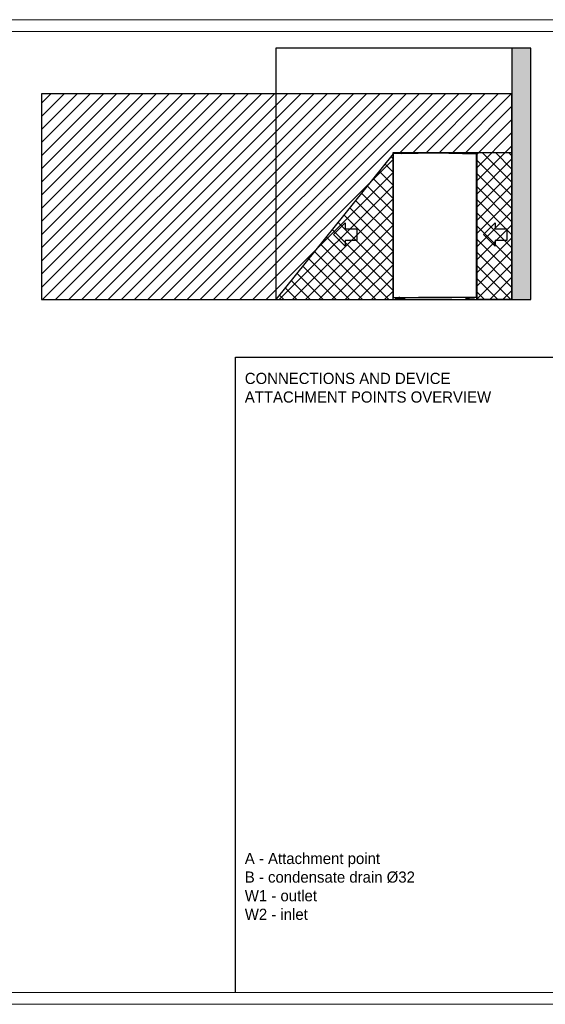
# Model space of a CAD drawing. Header units: millimetres. Extents: x 0 to 39025, y -31299 to 8400.
# Tile 47 of 256: x 9110 to 13595, y -31299 to -22899. Entities that reach past the tile are written whole.
import ezdxf

# ---------------------------------------------------------------- set-up
doc = ezdxf.new("R2010")
doc.units = ezdxf.units.MM
for name, color, linetype in [('ANOTACIJE', 7, 'Continuous'), ('FORMAT', 7, 'Continuous'), ('ODMIKI funkcionalni', 253, 'Continuous'), ('ODMIKI varnostni', 252, 'Continuous'), ('SREDNJICE_IN_TOCKE', 252, 'Continuous')]:
    doc.layers.add(name, color=color, linetype=linetype)
doc.styles.add('SLDTEXTSTYLE0', font='Montserrat-Regular.ttf', dxfattribs={"bigfont": 'bigfont'})

# ---------------------------------------------------------------- blocks, each defined once
blk = doc.blocks.new('PUŠČICA')
at = {"ltscale": 10}
for p, q in [((0, 0), (-50, 50)), ((-50, 50), (-50, 25)), ((-100, 25), (-100, -25)), ((-50, 25), (-100, 25)), ((-50, -50), (0, 0)), ((-100, -25), (-50, -25)), ((-50, -25), (-50, -50))]:
    blk.add_line(p, q, dxfattribs=at)
blk = doc.blocks.new('*U57')
at = {"lineweight": 25}
for p, q in [((69.1, 14.3), (69.1, 2.5)), ((86.1, 14.3), (86.1, 2.5)), ((628.9, 12), (628.9, 2.5)), ((645.9, 12), (645.9, 2.5))]:
    blk.add_line(p, q, dxfattribs=at)
for points in [[(19.1, 0), (103, 0), (103, 2.5), (19.1, 2.5)], [(616.9, 0), (695.8, 0), (695.8, 2.5), (616.9, 2.5)]]:
    blk.add_lwpolyline(points, close=True, dxfattribs=at)
for points, knots in [([(2.9, 1247.8), (2.9, 1247.8), (2.3, 1247.7), (2.3, 1247.7), (2.3, 1247.7), (1.8, 1247.6), (1.8, 1247.6), (1.8, 1247.6), (1.3, 1247.3), (1.3, 1247.3), (1.3, 1247.3), (0.9, 1246.9), (0.9, 1246.9), (0.9, 1246.9), (0.5, 1246.5), (0.5, 1246.5), (0.5, 1246.5), (0.2, 1246), (0.2, 1246), (0.2, 1246), (0.1, 1245.4), (0.1, 1245.4), (0.1, 1245.4), (0, 1244.9), (0, 1244.9)], [0, 0, 0, 0, 1, 1, 1, 2, 2, 2, 3, 3, 3, 4, 4, 4, 5, 5, 5, 6, 6, 6, 7, 7, 7, 8, 8, 8, 8]), ([(1.4, 1243.3), (1.4, 1243.3), (0.8, 1243.2), (0.8, 1243.2), (0.8, 1243.2), (0.3, 1243.1), (0.3, 1243.1), (0.3, 1243.1), (0, 1243), (0, 1243), (0, 1243), (0, 1242.9), (0, 1242.9), (0, 1242.9), (0.3, 1242.8), (0.3, 1242.8), (0.3, 1242.8), (0.7, 1242.7), (0.7, 1242.7), (0.7, 1242.7), (1.3, 1242.7), (1.3, 1242.7), (1.3, 1242.7), (2, 1242.6), (2, 1242.6)], [0, 0, 0, 0, 1, 1, 1, 2, 2, 2, 3, 3, 3, 4, 4, 4, 5, 5, 5, 6, 6, 6, 7, 7, 7, 8, 8, 8, 8]), ([(2.9, 1246.8), (2.9, 1246.8), (2.5, 1246.8), (2.5, 1246.8), (2.5, 1246.8), (2.2, 1246.6), (2.2, 1246.6), (2.2, 1246.6), (1.8, 1246.5), (1.8, 1246.5), (1.8, 1246.5), (1.6, 1246.2), (1.6, 1246.2), (1.6, 1246.2), (1.3, 1245.9), (1.3, 1245.9), (1.3, 1245.9), (1.2, 1245.6), (1.2, 1245.6), (1.2, 1245.6), (1.1, 1245.3), (1.1, 1245.3), (1.1, 1245.3), (1, 1244.9), (1, 1244.9)], [0, 0, 0, 0, 1, 1, 1, 2, 2, 2, 3, 3, 3, 4, 4, 4, 5, 5, 5, 6, 6, 6, 7, 7, 7, 8, 8, 8, 8]), ([(1.7, 1243.3), (1.7, 1243.3), (1.4, 1243.2), (1.4, 1243.2), (1.4, 1243.2), (1.2, 1243.1), (1.2, 1243.1), (1.2, 1243.1), (1, 1243), (1, 1243), (1, 1243), (1, 1242.9), (1, 1242.9), (1, 1242.9), (1.1, 1242.8), (1.1, 1242.8), (1.1, 1242.8), (1.4, 1242.7), (1.4, 1242.7), (1.4, 1242.7), (1.7, 1242.7), (1.7, 1242.7), (1.7, 1242.7), (2, 1242.6), (2, 1242.6)], [0, 0, 0, 0, 1, 1, 1, 2, 2, 2, 3, 3, 3, 4, 4, 4, 5, 5, 5, 6, 6, 6, 7, 7, 7, 8, 8, 8, 8]), ([(2.9, 1246.7), (2.9, 1246.7), (2.5, 1246.6), (2.5, 1246.6), (2.5, 1246.6), (2.2, 1246.5), (2.2, 1246.5), (2.2, 1246.5), (1.9, 1246.3), (1.9, 1246.3), (1.9, 1246.3), (1.6, 1246.1), (1.6, 1246.1), (1.6, 1246.1), (1.4, 1245.8), (1.4, 1245.8), (1.4, 1245.8), (1.3, 1245.5), (1.3, 1245.5), (1.3, 1245.5), (1.2, 1245.2), (1.2, 1245.2), (1.2, 1245.2), (1.1, 1244.8), (1.1, 1244.8)], [0, 0, 0, 0, 1, 1, 1, 2, 2, 2, 3, 3, 3, 4, 4, 4, 5, 5, 5, 6, 6, 6, 7, 7, 7, 8, 8, 8, 8]), ([(2, 1242.6), (2, 1242.6), (1.9, 1243.3), (1.9, 1243.3), (1.9, 1243.3), (1.8, 1244), (1.8, 1244), (1.8, 1244), (1.7, 1244.4), (1.7, 1244.4), (1.7, 1244.4), (1.6, 1244.6), (1.6, 1244.6)], [0, 0, 0, 0, 1, 1, 1, 2, 2, 2, 3, 3, 3, 4, 4, 4, 4]), ([(2, 1242.6), (2, 1242.6), (1.9, 1243), (1.9, 1243), (1.9, 1243), (1.8, 1243.3), (1.8, 1243.3), (1.8, 1243.3), (1.7, 1243.5), (1.7, 1243.5), (1.7, 1243.5), (1.7, 1243.6), (1.7, 1243.6)], [0, 0, 0, 0, 1, 1, 1, 2, 2, 2, 3, 3, 3, 4, 4, 4, 4]), ([(2.9, 1245.6), (2.9, 1245.6), (2.8, 1245.6), (2.8, 1245.6), (2.8, 1245.6), (2.6, 1245.6), (2.6, 1245.6), (2.6, 1245.6), (2.5, 1245.5), (2.5, 1245.5), (2.5, 1245.5), (2.3, 1245.4), (2.3, 1245.4), (2.3, 1245.4), (2.3, 1245.3), (2.3, 1245.3), (2.3, 1245.3), (2.2, 1245.2), (2.2, 1245.2), (2.2, 1245.2), (2.1, 1245), (2.1, 1245), (2.1, 1245), (2.1, 1244.8), (2.1, 1244.8)], [0, 0, 0, 0, 1, 1, 1, 2, 2, 2, 3, 3, 3, 4, 4, 4, 5, 5, 5, 6, 6, 6, 7, 7, 7, 8, 8, 8, 8]), ([(2.9, 1245.7), (2.9, 1245.7), (2.9, 1245.8), (2.9, 1245.8), (2.9, 1245.8), (2.9, 1246), (2.9, 1246), (2.9, 1246), (2.9, 1246.3), (2.9, 1246.3), (2.9, 1246.3), (2.9, 1246.8), (2.9, 1246.8), (2.9, 1246.8), (2.9, 1247.2), (2.9, 1247.2), (2.9, 1247.2), (2.9, 1247.5), (2.9, 1247.5), (2.9, 1247.5), (2.9, 1247.7), (2.9, 1247.7), (2.9, 1247.7), (2.9, 1247.8), (2.9, 1247.8)], [0, 0, 0, 0, 1, 1, 1, 2, 2, 2, 3, 3, 3, 4, 4, 4, 5, 5, 5, 6, 6, 6, 7, 7, 7, 8, 8, 8, 8]), ([(2.9, 1247.8), (2.9, 1247.8), (2.9, 1247.8), (2.9, 1247.8), (2.9, 1247.8), (2.9, 1247.8), (2.9, 1247.8)], [0, 0, 0, 0, 1, 1, 1, 2, 2, 2, 2]), ([(68.2, 1246.3), (68.2, 1246.3), (68.2, 1246.5), (68.2, 1246.5), (68.2, 1246.5), (68.1, 1246.6), (68.1, 1246.6), (68.1, 1246.6), (68, 1246.8), (68, 1246.8), (68, 1246.8), (67.9, 1246.9), (67.9, 1246.9), (67.9, 1246.9), (67.8, 1247), (67.8, 1247), (67.8, 1247), (67.7, 1247), (67.7, 1247), (67.7, 1247), (67.5, 1247.1), (67.5, 1247.1), (67.5, 1247.1), (67.4, 1247.1), (67.4, 1247.1)], [0, 0, 0, 0, 1, 1, 1, 2, 2, 2, 3, 3, 3, 4, 4, 4, 5, 5, 5, 6, 6, 6, 7, 7, 7, 8, 8, 8, 8]), ([(69.2, 1246.5), (69.2, 1246.5), (69.1, 1246.8), (69.1, 1246.8), (69.1, 1246.8), (69, 1247.1), (69, 1247.1), (69, 1247.1), (69, 1247.1), (69, 1247.1)], [0, 0, 0, 0, 1, 1, 1, 2, 2, 2, 3, 3, 3, 3]), ([(74.1, 1247.3), (74.1, 1247.3), (74.2, 1247.2), (74.2, 1247.2), (74.2, 1247.2), (74.2, 1247), (74.2, 1247), (74.2, 1247), (74.2, 1246.8), (74.2, 1246.8), (74.2, 1246.8), (74.2, 1246.5), (74.2, 1246.5)], [0, 0, 0, 0, 1, 1, 1, 2, 2, 2, 3, 3, 3, 4, 4, 4, 4]), ([(356.5, 1255.6), (356.5, 1255.6), (356.5, 1255.5), (356.5, 1255.5), (356.5, 1255.5), (356.5, 1255.2), (356.5, 1255.2), (356.5, 1255.2), (356.5, 1254.9), (356.5, 1254.9), (356.5, 1254.9), (356.5, 1254.5), (356.5, 1254.5), (356.5, 1254.5), (356.5, 1254.1), (356.5, 1254.1), (356.5, 1254.1), (356.5, 1253.8), (356.5, 1253.8), (356.5, 1253.8), (356.5, 1253.5), (356.5, 1253.5), (356.5, 1253.5), (356.5, 1253.4), (356.5, 1253.4)], [0, 0, 0, 0, 1, 1, 1, 2, 2, 2, 3, 3, 3, 4, 4, 4, 5, 5, 5, 6, 6, 6, 7, 7, 7, 8, 8, 8, 8]), ([(356.5, 1252.6), (356.5, 1252.6), (356.5, 1252.8), (356.5, 1252.8), (356.5, 1252.8), (356.5, 1253), (356.5, 1253), (356.5, 1253), (356.5, 1253.1), (356.5, 1253.1), (356.5, 1253.1), (356.5, 1253.2), (356.5, 1253.2), (356.5, 1253.2), (356.5, 1253.3), (356.5, 1253.3), (356.5, 1253.3), (356.5, 1253.4), (356.5, 1253.4), (356.5, 1253.4), (356.5, 1253.4), (356.5, 1253.4), (356.5, 1253.4), (356.5, 1253.4), (356.5, 1253.4)], [0, 0, 0, 0, 1, 1, 1, 2, 2, 2, 3, 3, 3, 4, 4, 4, 5, 5, 5, 6, 6, 6, 7, 7, 7, 8, 8, 8, 8]), ([(357.4, 1252.4), (357.4, 1252.4), (357.4, 1252.3), (357.4, 1252.3), (357.4, 1252.3), (357.4, 1252.2), (357.4, 1252.2), (357.4, 1252.2), (357.4, 1252), (357.4, 1252), (357.4, 1252), (357.4, 1251.8), (357.4, 1251.8), (357.4, 1251.8), (357.4, 1251.5), (357.4, 1251.5), (357.4, 1251.5), (357.4, 1251.1), (357.4, 1251.1), (357.4, 1251.1), (357.4, 1250.8), (357.4, 1250.8), (357.4, 1250.8), (357.4, 1250.4), (357.4, 1250.4)], [0, 0, 0, 0, 1, 1, 1, 2, 2, 2, 3, 3, 3, 4, 4, 4, 5, 5, 5, 6, 6, 6, 7, 7, 7, 8, 8, 8, 8]), ([(357.5, 1255.6), (357.5, 1255.6), (357.5, 1255.6), (357.5, 1255.6), (357.5, 1255.6), (357.5, 1255.6), (357.5, 1255.6), (357.5, 1255.6), (357.5, 1255.6), (357.5, 1255.6), (357.5, 1255.6), (357.5, 1255.6), (357.5, 1255.6), (357.5, 1255.6), (357.5, 1255.6), (357.5, 1255.6), (357.5, 1255.6), (357.5, 1255.6), (357.5, 1255.6), (357.5, 1255.6), (357.5, 1255.6), (357.5, 1255.6), (357.5, 1255.6), (357.5, 1255.6), (357.5, 1255.6)], [0, 0, 0, 0, 1, 1, 1, 2, 2, 2, 3, 3, 3, 4, 4, 4, 5, 5, 5, 6, 6, 6, 7, 7, 7, 8, 8, 8, 8]), ([(357.5, 1254.6), (357.5, 1254.6), (357.5, 1254.6), (357.5, 1254.6), (357.5, 1254.6), (357.5, 1254.6), (357.5, 1254.6), (357.5, 1254.6), (357.5, 1254.6), (357.5, 1254.6), (357.5, 1254.6), (357.5, 1254.6), (357.5, 1254.6), (357.5, 1254.6), (357.5, 1254.6), (357.5, 1254.6)], [0, 0, 0, 0, 1, 1, 1, 2, 2, 2, 3, 3, 3, 4, 4, 4, 5, 5, 5, 5]), ([(357.6, 1250.4), (357.6, 1250.4), (357.6, 1250.8), (357.6, 1250.8), (357.6, 1250.8), (357.6, 1251.1), (357.6, 1251.1), (357.6, 1251.1), (357.6, 1251.5), (357.6, 1251.5), (357.6, 1251.5), (357.6, 1251.8), (357.6, 1251.8), (357.6, 1251.8), (357.6, 1252), (357.6, 1252), (357.6, 1252), (357.6, 1252.2), (357.6, 1252.2), (357.6, 1252.2), (357.6, 1252.3), (357.6, 1252.3), (357.6, 1252.3), (357.6, 1252.4), (357.6, 1252.4)], [0, 0, 0, 0, 1, 1, 1, 2, 2, 2, 3, 3, 3, 4, 4, 4, 5, 5, 5, 6, 6, 6, 7, 7, 7, 8, 8, 8, 8]), ([(358.5, 1253.4), (358.5, 1253.4), (358.5, 1253.5), (358.5, 1253.5), (358.5, 1253.5), (358.5, 1253.8), (358.5, 1253.8), (358.5, 1253.8), (358.5, 1254.1), (358.5, 1254.1), (358.5, 1254.1), (358.5, 1254.5), (358.5, 1254.5), (358.5, 1254.5), (358.5, 1254.9), (358.5, 1254.9), (358.5, 1254.9), (358.5, 1255.2), (358.5, 1255.2), (358.5, 1255.2), (358.5, 1255.5), (358.5, 1255.5), (358.5, 1255.5), (358.5, 1255.6), (358.5, 1255.6)], [0, 0, 0, 0, 1, 1, 1, 2, 2, 2, 3, 3, 3, 4, 4, 4, 5, 5, 5, 6, 6, 6, 7, 7, 7, 8, 8, 8, 8]), ([(358.5, 1253.4), (358.5, 1253.4), (358.5, 1253.4), (358.5, 1253.4), (358.5, 1253.4), (358.5, 1253.4), (358.5, 1253.4), (358.5, 1253.4), (358.5, 1253.3), (358.5, 1253.3), (358.5, 1253.3), (358.5, 1253.2), (358.5, 1253.2), (358.5, 1253.2), (358.5, 1253.1), (358.5, 1253.1), (358.5, 1253.1), (358.5, 1253), (358.5, 1253), (358.5, 1253), (358.5, 1252.8), (358.5, 1252.8), (358.5, 1252.8), (358.5, 1252.6), (358.5, 1252.6)], [0, 0, 0, 0, 1, 1, 1, 2, 2, 2, 3, 3, 3, 4, 4, 4, 5, 5, 5, 6, 6, 6, 7, 7, 7, 8, 8, 8, 8]), ([(640.8, 1246.5), (640.8, 1246.5), (640.8, 1246.8), (640.8, 1246.8), (640.8, 1246.8), (640.8, 1247), (640.8, 1247), (640.8, 1247), (640.8, 1247.2), (640.8, 1247.2), (640.8, 1247.2), (640.9, 1247.3), (640.9, 1247.3)], [0, 0, 0, 0, 1, 1, 1, 2, 2, 2, 3, 3, 3, 4, 4, 4, 4]), ([(645.8, 1246.5), (645.8, 1246.5), (645.9, 1246.8), (645.9, 1246.8), (645.9, 1246.8), (646, 1247.1), (646, 1247.1), (646, 1247.1), (646, 1247.1), (646, 1247.1)], [0, 0, 0, 0, 1, 1, 1, 2, 2, 2, 3, 3, 3, 3]), ([(646.8, 1246.3), (646.8, 1246.3), (646.8, 1246.5), (646.8, 1246.5), (646.8, 1246.5), (646.9, 1246.6), (646.9, 1246.6), (646.9, 1246.6), (647, 1246.8), (647, 1246.8), (647, 1246.8), (647.1, 1246.9), (647.1, 1246.9), (647.1, 1246.9), (647.2, 1247), (647.2, 1247), (647.2, 1247), (647.3, 1247), (647.3, 1247), (647.3, 1247), (647.5, 1247.1), (647.5, 1247.1), (647.5, 1247.1), (647.6, 1247.1), (647.6, 1247.1)], [0, 0, 0, 0, 1, 1, 1, 2, 2, 2, 3, 3, 3, 4, 4, 4, 5, 5, 5, 6, 6, 6, 7, 7, 7, 8, 8, 8, 8]), ([(712.1, 1247.8), (712.1, 1247.8), (712.1, 1247.7), (712.1, 1247.7), (712.1, 1247.7), (712.1, 1247.5), (712.1, 1247.5), (712.1, 1247.5), (712.1, 1247.2), (712.1, 1247.2), (712.1, 1247.2), (712.1, 1246.8), (712.1, 1246.8), (712.1, 1246.8), (712.1, 1246.3), (712.1, 1246.3), (712.1, 1246.3), (712.1, 1246), (712.1, 1246), (712.1, 1246), (712.1, 1245.8), (712.1, 1245.8), (712.1, 1245.8), (712.1, 1245.7), (712.1, 1245.7)], [0, 0, 0, 0, 1, 1, 1, 2, 2, 2, 3, 3, 3, 4, 4, 4, 5, 5, 5, 6, 6, 6, 7, 7, 7, 8, 8, 8, 8]), ([(712.1, 1247.8), (712.1, 1247.8), (712.7, 1247.7), (712.7, 1247.7), (712.7, 1247.7), (713.2, 1247.6), (713.2, 1247.6), (713.2, 1247.6), (713.7, 1247.3), (713.7, 1247.3), (713.7, 1247.3), (714.2, 1246.9), (714.2, 1246.9), (714.2, 1246.9), (714.5, 1246.5), (714.5, 1246.5), (714.5, 1246.5), (714.8, 1246), (714.8, 1246), (714.8, 1246), (714.9, 1245.4), (714.9, 1245.4), (714.9, 1245.4), (715, 1244.9), (715, 1244.9)], [0, 0, 0, 0, 1, 1, 1, 2, 2, 2, 3, 3, 3, 4, 4, 4, 5, 5, 5, 6, 6, 6, 7, 7, 7, 8, 8, 8, 8]), ([(712.1, 1246.8), (712.1, 1246.8), (712.5, 1246.8), (712.5, 1246.8), (712.5, 1246.8), (712.8, 1246.6), (712.8, 1246.6), (712.8, 1246.6), (713.2, 1246.5), (713.2, 1246.5), (713.2, 1246.5), (713.4, 1246.2), (713.4, 1246.2), (713.4, 1246.2), (713.7, 1245.9), (713.7, 1245.9), (713.7, 1245.9), (713.8, 1245.6), (713.8, 1245.6), (713.8, 1245.6), (713.9, 1245.3), (713.9, 1245.3), (713.9, 1245.3), (714, 1244.9), (714, 1244.9)], [0, 0, 0, 0, 1, 1, 1, 2, 2, 2, 3, 3, 3, 4, 4, 4, 5, 5, 5, 6, 6, 6, 7, 7, 7, 8, 8, 8, 8]), ([(713.9, 1244.8), (713.9, 1244.8), (713.8, 1245.2), (713.8, 1245.2), (713.8, 1245.2), (713.7, 1245.5), (713.7, 1245.5), (713.7, 1245.5), (713.6, 1245.8), (713.6, 1245.8), (713.6, 1245.8), (713.4, 1246.1), (713.4, 1246.1), (713.4, 1246.1), (713.1, 1246.3), (713.1, 1246.3), (713.1, 1246.3), (712.8, 1246.5), (712.8, 1246.5), (712.8, 1246.5), (712.5, 1246.6), (712.5, 1246.6), (712.5, 1246.6), (712.1, 1246.7), (712.1, 1246.7)], [0, 0, 0, 0, 1, 1, 1, 2, 2, 2, 3, 3, 3, 4, 4, 4, 5, 5, 5, 6, 6, 6, 7, 7, 7, 8, 8, 8, 8]), ([(712.9, 1244.8), (712.9, 1244.8), (712.9, 1245), (712.9, 1245), (712.9, 1245), (712.8, 1245.2), (712.8, 1245.2), (712.8, 1245.2), (712.7, 1245.3), (712.7, 1245.3), (712.7, 1245.3), (712.7, 1245.4), (712.7, 1245.4), (712.7, 1245.4), (712.5, 1245.5), (712.5, 1245.5), (712.5, 1245.5), (712.4, 1245.6), (712.4, 1245.6), (712.4, 1245.6), (712.2, 1245.6), (712.2, 1245.6), (712.2, 1245.6), (712.1, 1245.6), (712.1, 1245.6)], [0, 0, 0, 0, 1, 1, 1, 2, 2, 2, 3, 3, 3, 4, 4, 4, 5, 5, 5, 6, 6, 6, 7, 7, 7, 8, 8, 8, 8]), ([(713.4, 1244.6), (713.4, 1244.6), (713.3, 1244.4), (713.3, 1244.4), (713.3, 1244.4), (713.2, 1244), (713.2, 1244), (713.2, 1244), (713.1, 1243.3), (713.1, 1243.3), (713.1, 1243.3), (713, 1242.6), (713, 1242.6)], [0, 0, 0, 0, 1, 1, 1, 2, 2, 2, 3, 3, 3, 4, 4, 4, 4]), ([(713.3, 1243.6), (713.3, 1243.6), (713.3, 1243.5), (713.3, 1243.5), (713.3, 1243.5), (713.2, 1243.3), (713.2, 1243.3), (713.2, 1243.3), (713.1, 1243), (713.1, 1243), (713.1, 1243), (713, 1242.6), (713, 1242.6)], [0, 0, 0, 0, 1, 1, 1, 2, 2, 2, 3, 3, 3, 4, 4, 4, 4]), ([(713, 1242.6), (713, 1242.6), (713.7, 1242.7), (713.7, 1242.7), (713.7, 1242.7), (714.3, 1242.7), (714.3, 1242.7), (714.3, 1242.7), (714.7, 1242.8), (714.7, 1242.8), (714.7, 1242.8), (715, 1242.9), (715, 1242.9), (715, 1242.9), (715, 1243), (715, 1243), (715, 1243), (714.7, 1243.1), (714.7, 1243.1), (714.7, 1243.1), (714.2, 1243.2), (714.2, 1243.2), (714.2, 1243.2), (713.6, 1243.3), (713.6, 1243.3)], [0, 0, 0, 0, 1, 1, 1, 2, 2, 2, 3, 3, 3, 4, 4, 4, 5, 5, 5, 6, 6, 6, 7, 7, 7, 8, 8, 8, 8]), ([(713, 1242.6), (713, 1242.6), (713.3, 1242.7), (713.3, 1242.7), (713.3, 1242.7), (713.7, 1242.7), (713.7, 1242.7), (713.7, 1242.7), (713.9, 1242.8), (713.9, 1242.8), (713.9, 1242.8), (714, 1242.9), (714, 1242.9), (714, 1242.9), (714, 1243), (714, 1243), (714, 1243), (713.8, 1243.1), (713.8, 1243.1), (713.8, 1243.1), (713.6, 1243.2), (713.6, 1243.2), (713.6, 1243.2), (713.3, 1243.3), (713.3, 1243.3)], [0, 0, 0, 0, 1, 1, 1, 2, 2, 2, 3, 3, 3, 4, 4, 4, 5, 5, 5, 6, 6, 6, 7, 7, 7, 8, 8, 8, 8]), ([(715, 86.9), (715, 86.9), (715, 86.9), (715, 86.9), (715, 86.9), (715, 86.9), (715, 86.9)], [0, 0, 0, 0, 1, 1, 1, 2, 2, 2, 2]), ([(2, 17.6), (2, 17.6), (1.3, 17.6), (1.3, 17.6), (1.3, 17.6), (0.7, 17.6), (0.7, 17.6), (0.7, 17.6), (0.3, 17.6), (0.3, 17.6), (0.3, 17.6), (0, 17.6), (0, 17.6), (0, 17.6), (0, 17.6), (0, 17.6)], [0, 0, 0, 0, 1, 1, 1, 2, 2, 2, 3, 3, 3, 4, 4, 4, 5, 5, 5, 5]), ([(0.2, 17.6), (0.2, 17.6), (0.3, 17.4), (0.3, 17.4), (0.3, 17.4), (0.6, 17.1), (0.6, 17.1), (0.6, 17.1), (0.9, 16.9), (0.9, 16.9), (0.9, 16.9), (1.2, 16.7), (1.2, 16.7), (1.2, 16.7), (1.6, 16.6), (1.6, 16.6), (1.6, 16.6), (2, 16.5), (2, 16.5)], [0, 0, 0, 0, 1, 1, 1, 2, 2, 2, 3, 3, 3, 4, 4, 4, 5, 5, 5, 6, 6, 6, 6]), ([(1.7, 17.6), (1.7, 17.6), (1.8, 17.6), (1.8, 17.6), (1.8, 17.6), (2, 17.6), (2, 17.6)], [0, 0, 0, 0, 1, 1, 1, 2, 2, 2, 2]), ([(2, 16.5), (2, 16.5), (2, 16.6), (2, 16.6), (2, 16.6), (2, 16.9), (2, 16.9), (2, 16.9), (2, 17.2), (2, 17.2), (2, 17.2), (2, 17.6), (2, 17.6)], [0, 0, 0, 0, 1, 1, 1, 2, 2, 2, 3, 3, 3, 4, 4, 4, 4]), ([(87.1, 14.3), (87.1, 14.3), (86.9, 14.3), (86.9, 14.3), (86.9, 14.3), (86.4, 14.3), (86.4, 14.3), (86.4, 14.3), (85.5, 14.3), (85.5, 14.3), (85.5, 14.3), (84.3, 14.3), (84.3, 14.3), (84.3, 14.3), (82.9, 14.3), (82.9, 14.3), (82.9, 14.3), (81.2, 14.3), (81.2, 14.3), (81.2, 14.3), (79.5, 14.3), (79.5, 14.3), (79.5, 14.3), (77.6, 14.3), (77.6, 14.3), (77.6, 14.3), (75.7, 14.3), (75.7, 14.3), (75.7, 14.3), (74, 14.3), (74, 14.3), (74, 14.3), (72.3, 14.3), (72.3, 14.3), (72.3, 14.3), (70.9, 14.3), (70.9, 14.3), (70.9, 14.3), (69.7, 14.3), (69.7, 14.3), (69.7, 14.3), (68.8, 14.3), (68.8, 14.3), (68.8, 14.3), (68.3, 14.3), (68.3, 14.3), (68.3, 14.3), (68.1, 14.3), (68.1, 14.3)], [0, 0, 0, 0, 1, 1, 1, 2, 2, 2, 3, 3, 3, 4, 4, 4, 5, 5, 5, 6, 6, 6, 7, 7, 7, 8, 8, 8, 9, 9, 9, 10, 10, 10, 11, 11, 11, 12, 12, 12, 13, 13, 13, 14, 14, 14, 15, 15, 15, 16, 16, 16, 16]), ([(458.8, 16.5), (458.8, 16.5), (458.7, 16.5), (458.7, 16.5), (458.7, 16.5), (458.1, 16.5), (458.1, 16.5), (458.1, 16.5), (457.2, 16.5), (457.2, 16.5), (457.2, 16.5), (456, 16.5), (456, 16.5), (456, 16.5), (454.5, 16.5), (454.5, 16.5), (454.5, 16.5), (452.8, 16.5), (452.8, 16.5), (452.8, 16.5), (450.8, 16.5), (450.8, 16.5), (450.8, 16.5), (448.7, 16.5), (448.7, 16.5), (448.7, 16.5), (446.4, 16.5), (446.4, 16.5), (446.4, 16.5), (444.1, 16.5), (444.1, 16.5), (444.1, 16.5), (441.8, 16.5), (441.8, 16.5), (441.8, 16.5), (439.5, 16.5), (439.5, 16.5), (439.5, 16.5), (437.4, 16.5), (437.4, 16.5), (437.4, 16.5), (435.5, 16.5), (435.5, 16.5)], [0, 0, 0, 0, 1, 1, 1, 2, 2, 2, 3, 3, 3, 4, 4, 4, 5, 5, 5, 6, 6, 6, 7, 7, 7, 8, 8, 8, 9, 9, 9, 10, 10, 10, 11, 11, 11, 12, 12, 12, 13, 13, 13, 14, 14, 14, 14]), ([(452.7, 16.5), (452.7, 16.5), (452.8, 16.5), (452.8, 16.5), (452.8, 16.5), (454.5, 16.5), (454.5, 16.5), (454.5, 16.5), (456, 16.5), (456, 16.5), (456, 16.5), (457.2, 16.5), (457.2, 16.5), (457.2, 16.5), (458.1, 16.5), (458.1, 16.5), (458.1, 16.5), (458.7, 16.5), (458.7, 16.5), (458.7, 16.5), (458.8, 16.5), (458.8, 16.5)], [0, 0, 0, 0, 1, 1, 1, 2, 2, 2, 3, 3, 3, 4, 4, 4, 5, 5, 5, 6, 6, 6, 7, 7, 7, 7]), ([(498.4, 16.5), (498.4, 16.5), (498.4, 16.6), (498.4, 16.6), (498.4, 16.6), (498.4, 16.9), (498.4, 16.9), (498.4, 16.9), (498.4, 17.2), (498.4, 17.2), (498.4, 17.2), (498.4, 17.6), (498.4, 17.6)], [0, 0, 0, 0, 1, 1, 1, 2, 2, 2, 3, 3, 3, 4, 4, 4, 4]), ([(646.9, 12), (646.9, 12), (646.7, 12), (646.7, 12), (646.7, 12), (646.2, 12), (646.2, 12), (646.2, 12), (645.3, 12), (645.3, 12), (645.3, 12), (644.1, 12), (644.1, 12), (644.1, 12), (642.7, 12), (642.7, 12), (642.7, 12), (641, 12), (641, 12), (641, 12), (639.3, 12), (639.3, 12), (639.3, 12), (637.4, 12), (637.4, 12), (637.4, 12), (635.5, 12), (635.5, 12), (635.5, 12), (633.8, 12), (633.8, 12), (633.8, 12), (632.1, 12), (632.1, 12), (632.1, 12), (630.7, 12), (630.7, 12), (630.7, 12), (629.5, 12), (629.5, 12), (629.5, 12), (628.6, 12), (628.6, 12), (628.6, 12), (628.1, 12), (628.1, 12), (628.1, 12), (627.9, 12), (627.9, 12)], [0, 0, 0, 0, 1, 1, 1, 2, 2, 2, 3, 3, 3, 4, 4, 4, 5, 5, 5, 6, 6, 6, 7, 7, 7, 8, 8, 8, 9, 9, 9, 10, 10, 10, 11, 11, 11, 12, 12, 12, 13, 13, 13, 14, 14, 14, 15, 15, 15, 16, 16, 16, 16]), ([(714.8, 17.6), (714.8, 17.6), (714.7, 17.4), (714.7, 17.4), (714.7, 17.4), (714.4, 17.1), (714.4, 17.1), (714.4, 17.1), (714.1, 16.9), (714.1, 16.9), (714.1, 16.9), (713.8, 16.7), (713.8, 16.7), (713.8, 16.7), (713.4, 16.6), (713.4, 16.6), (713.4, 16.6), (713, 16.5), (713, 16.5)], [0, 0, 0, 0, 1, 1, 1, 2, 2, 2, 3, 3, 3, 4, 4, 4, 5, 5, 5, 6, 6, 6, 6]), ([(713, 17.6), (713, 17.6), (713.7, 17.6), (713.7, 17.6), (713.7, 17.6), (714.3, 17.6), (714.3, 17.6), (714.3, 17.6), (714.7, 17.6), (714.7, 17.6), (714.7, 17.6), (715, 17.6), (715, 17.6), (715, 17.6), (715, 17.6), (715, 17.6)], [0, 0, 0, 0, 1, 1, 1, 2, 2, 2, 3, 3, 3, 4, 4, 4, 5, 5, 5, 5]), ([(713, 16.5), (713, 16.5), (713, 16.6), (713, 16.6), (713, 16.6), (713, 16.9), (713, 16.9), (713, 16.9), (713, 17.2), (713, 17.2), (713, 17.2), (713, 17.6), (713, 17.6)], [0, 0, 0, 0, 1, 1, 1, 2, 2, 2, 3, 3, 3, 4, 4, 4, 4]), ([(713.3, 17.6), (713.3, 17.6), (713.2, 17.6), (713.2, 17.6), (713.2, 17.6), (713, 17.6), (713, 17.6)], [0, 0, 0, 0, 1, 1, 1, 2, 2, 2, 2]), ([(715, 17.6), (715, 17.6), (715, 17.6), (715, 17.6), (715, 17.6), (715, 17.6), (715, 17.6)], [0, 0, 0, 0, 1, 1, 1, 2, 2, 2, 2])]:
    blk.add_open_spline(points, degree=3, knots=knots, dxfattribs=at)
for points in [[(1, 1244.9), (1, 1244.9), (0, 1244.9), (0, 1244.9)], [(0, 1244.9), (0, 1244.9), (0, 1243), (0, 1243)], [(0, 1243), (0, 1243), (0, 17.6), (0, 17.6)], [(1, 1244.9), (1, 1244.9), (1, 1243.2), (1, 1243.2)], [(2.1, 1244.8), (2.1, 1244.8), (1.1, 1244.8), (1.1, 1244.8)], [(1.1, 1244.8), (1.1, 1244.8), (1.1, 1243.2), (1.1, 1243.2)], [(1.4, 1243.6), (1.4, 1243.6), (1.4, 1244.6), (1.4, 1244.6)], [(1.6, 1244.6), (1.6, 1244.6), (1.4, 1244.6), (1.4, 1244.6)], [(1.7, 1243.6), (1.7, 1243.6), (1.4, 1243.6), (1.4, 1243.6)], [(1.4, 1243.3), (1.4, 1243.3), (1.7, 1243.3), (1.7, 1243.3)], [(1.4, 1243.3), (1.4, 1243.3), (1.8, 1243.3), (1.8, 1243.3)], [(357.4, 1252.4), (357.4, 1252.4), (1.6, 1244.6), (1.6, 1244.6)], [(1.6, 1244.6), (1.6, 1244.6), (1.7, 1243.6), (1.7, 1243.6)], [(1.7, 1243.3), (1.7, 1243.3), (1.8, 1243.3), (1.8, 1243.3)], [(1.7, 1243.3), (1.7, 1243.3), (1.7, 1242.6), (1.7, 1242.6)], [(357.4, 1250.4), (357.4, 1250.4), (2, 1242.6), (2, 1242.6)], [(2, 17.6), (2, 17.6), (2, 1242.6), (2, 1242.6)], [(2.1, 1244.6), (2.1, 1244.6), (2.1, 1244.8), (2.1, 1244.8)], [(2.9, 1247.8), (2.9, 1247.8), (356.5, 1255.6), (356.5, 1255.6)], [(2.9, 1245.7), (2.9, 1245.7), (356.5, 1253.4), (356.5, 1253.4)], [(2.9, 1247.8), (2.9, 1247.8), (2.9, 1246.8), (2.9, 1246.8)], [(2.9, 1246.8), (2.9, 1246.8), (2.9, 1246.8), (2.9, 1246.8)], [(2.9, 1245.6), (2.9, 1245.6), (2.9, 1246.7), (2.9, 1246.7)], [(2.9, 1246.7), (2.9, 1246.7), (2.9, 1246.7), (2.9, 1246.7)], [(24.5, 1246.1), (24.5, 1246.1), (2.9, 1245.6), (2.9, 1245.6)], [(67.4, 1247.1), (67.4, 1247.1), (24.5, 1246.1), (24.5, 1246.1)], [(24.5, 1246.1), (24.5, 1246.1), (24.5, 1246.2), (24.5, 1246.2)], [(67.4, 1247.1), (67.4, 1247.1), (67.4, 1247.1), (67.4, 1247.1)], [(69.2, 1246.5), (69.2, 1246.5), (68.2, 1246.3), (68.2, 1246.3)], [(68.2, 1246), (68.2, 1246), (68.2, 1246.3), (68.2, 1246.3)], [(69.2, 1246.1), (69.2, 1246.1), (69.2, 1246.5), (69.2, 1246.5)], [(74.2, 1246.5), (74.2, 1246.5), (356.5, 1252.6), (356.5, 1252.6)], [(74.2, 1246.5), (74.2, 1246.5), (74.3, 1246.2), (74.3, 1246.2)], [(356.5, 1255.6), (356.5, 1255.6), (357.5, 1255.6), (357.5, 1255.6)], [(356.5, 1254.6), (356.5, 1254.6), (357.5, 1254.6), (357.5, 1254.6)], [(356.5, 1252.4), (356.5, 1252.4), (356.5, 1252.6), (356.5, 1252.6)], [(357.6, 1250.9), (357.6, 1250.9), (357.4, 1250.9), (357.4, 1250.9)], [(357.4, 1250.4), (357.4, 1250.4), (357.6, 1250.4), (357.6, 1250.4)], [(357.5, 1254.6), (357.5, 1254.6), (357.5, 1255.6), (357.5, 1255.6)], [(357.5, 1255.6), (357.5, 1255.6), (357.5, 1254.6), (357.5, 1254.6)], [(357.5, 1255.6), (357.5, 1255.6), (358.5, 1255.6), (358.5, 1255.6)], [(357.5, 1254.6), (357.5, 1254.6), (358.5, 1254.6), (358.5, 1254.6)], [(713.4, 1244.6), (713.4, 1244.6), (357.6, 1252.4), (357.6, 1252.4)], [(357.6, 1250.4), (357.6, 1250.4), (713, 1242.6), (713, 1242.6)], [(358.5, 1255.6), (358.5, 1255.6), (712.1, 1247.8), (712.1, 1247.8)], [(358.5, 1253.4), (358.5, 1253.4), (712.1, 1245.7), (712.1, 1245.7)], [(358.5, 1252.6), (358.5, 1252.6), (640.8, 1246.5), (640.8, 1246.5)], [(358.5, 1252.6), (358.5, 1252.6), (358.5, 1252.4), (358.5, 1252.4)], [(640.7, 1246.2), (640.7, 1246.2), (640.8, 1246.5), (640.8, 1246.5)], [(645.8, 1246.5), (645.8, 1246.5), (646.8, 1246.3), (646.8, 1246.3)], [(645.8, 1246.1), (645.8, 1246.1), (645.8, 1246.5), (645.8, 1246.5)], [(646.8, 1246), (646.8, 1246), (646.8, 1246.3), (646.8, 1246.3)], [(647.6, 1247.1), (647.6, 1247.1), (647.6, 1247.1), (647.6, 1247.1)], [(647.6, 1247.1), (647.6, 1247.1), (690.6, 1246.1), (690.6, 1246.1)], [(690.6, 1246.1), (690.6, 1246.1), (690.6, 1246.2), (690.6, 1246.2)], [(690.6, 1246.1), (690.6, 1246.1), (712.1, 1245.6), (712.1, 1245.6)], [(712.1, 1247.8), (712.1, 1247.8), (712.1, 1246.8), (712.1, 1246.8)], [(712.1, 1247.8), (712.1, 1247.8), (712.1, 1247.8), (712.1, 1247.8)], [(712.1, 1246.8), (712.1, 1246.8), (712.1, 1247.8), (712.1, 1247.8)], [(712.1, 1246.8), (712.1, 1246.8), (712.1, 1246.8), (712.1, 1246.8)], [(712.1, 1246.8), (712.1, 1246.8), (712.1, 1246.8), (712.1, 1246.8)], [(712.1, 1245.6), (712.1, 1245.6), (712.1, 1246.7), (712.1, 1246.7)], [(712.1, 1246.7), (712.1, 1246.7), (712.1, 1246.7), (712.1, 1246.7)], [(712.9, 1244.8), (712.9, 1244.8), (713.9, 1244.8), (713.9, 1244.8)], [(712.9, 1244.8), (712.9, 1244.8), (712.9, 1244.6), (712.9, 1244.6)], [(713, 558.3), (713, 558.3), (713, 1242.6), (713, 1242.6)], [(713, 17.6), (713, 17.6), (713, 1242.6), (713, 1242.6)], [(713.3, 1243.3), (713.3, 1243.3), (713.2, 1243.3), (713.2, 1243.3)], [(713.6, 1243.3), (713.6, 1243.3), (713.2, 1243.3), (713.2, 1243.3)], [(713.4, 1244.6), (713.4, 1244.6), (713.3, 1243.6), (713.3, 1243.6)], [(713.6, 1243.6), (713.6, 1243.6), (713.3, 1243.6), (713.3, 1243.6)], [(713.6, 1243.3), (713.6, 1243.3), (713.3, 1243.3), (713.3, 1243.3)], [(713.3, 1243.3), (713.3, 1243.3), (713.3, 1242.6), (713.3, 1242.6)], [(713.4, 1244.6), (713.4, 1244.6), (713.6, 1244.6), (713.6, 1244.6)], [(713.6, 1244.6), (713.6, 1244.6), (713.6, 1243.6), (713.6, 1243.6)], [(713.9, 1243.2), (713.9, 1243.2), (713.9, 1244.8), (713.9, 1244.8)], [(715, 1244.9), (715, 1244.9), (714, 1244.9), (714, 1244.9)], [(714, 1244.9), (714, 1244.9), (714, 1243.2), (714, 1243.2)], [(715, 1244.9), (715, 1244.9), (715, 1243), (715, 1243)], [(715, 558.3), (715, 558.3), (715, 1243), (715, 1243)], [(715, 86.9), (715, 86.9), (715, 558.3), (715, 558.3)], [(0, 152.3), (0, 152.3), (0, 18.6), (0, 18.6)], [(715, 86.9), (715, 86.9), (715, 87.2), (715, 87.2)], [(715, 86.9), (715, 86.9), (715, 18.6), (715, 18.6)], [(2, 17.6), (2, 17.6), (498.4, 17.6), (498.4, 17.6)], [(2, 16.5), (2, 16.5), (498.4, 16.5), (498.4, 16.5)], [(2, 16.5), (2, 16.5), (2.6, 16.5), (2.6, 16.5)], [(2.6, 16.5), (2.6, 16.5), (49.3, 16.5), (49.3, 16.5)], [(57.3, 16.5), (57.3, 16.5), (49.3, 16.5), (49.3, 16.5)], [(58, 16.5), (58, 16.5), (57.3, 16.5), (57.3, 16.5)], [(64.2, 16.5), (64.2, 16.5), (492.6, 16.5), (492.6, 16.5)], [(68.1, 16.5), (68.1, 16.5), (68.1, 14.3), (68.1, 14.3)], [(87.1, 14.3), (87.1, 14.3), (87.1, 16.5), (87.1, 16.5)], [(179.1, 15.5), (179.1, 15.5), (179.1, 16.5), (179.1, 16.5)], [(180.1, 15.5), (180.1, 15.5), (179.1, 15.5), (179.1, 15.5)], [(180.1, 16.5), (180.1, 16.5), (180.1, 15.5), (180.1, 15.5)], [(713, 17.6), (713, 17.6), (216.6, 17.6), (216.6, 17.6)], [(713, 16.5), (713, 16.5), (216.6, 16.5), (216.6, 16.5)], [(492.6, 16.5), (492.6, 16.5), (495.1, 16.5), (495.1, 16.5)], [(501, 17.6), (501, 17.6), (498.4, 17.6), (498.4, 17.6)], [(498.4, 16.5), (498.4, 16.5), (501, 16.5), (501, 16.5)], [(627.9, 16.5), (627.9, 16.5), (627.9, 12), (627.9, 12)], [(646.9, 12), (646.9, 12), (646.9, 16.5), (646.9, 16.5)], [(712.4, 16.5), (712.4, 16.5), (665.7, 16.5), (665.7, 16.5)], [(713, 16.5), (713, 16.5), (712.4, 16.5), (712.4, 16.5)], [(713.9, 17.6), (713.9, 17.6), (715, 17.6), (715, 17.6)], [(715, 17.6), (715, 17.6), (715, 18.6), (715, 18.6)]]:
    blk.add_open_spline(points, degree=3, dxfattribs=at)

msp = doc.modelspace()

# ---------------------------------------------------------------- hatches: boundary and pattern name
at = {"layer": 'ODMIKI funkcionalni'}
h = msp.add_hatch(dxfattribs=at)
h.set_pattern_fill('ANSI31', color=256, scale=25)
h.set_pattern_definition([(45, (894.91, -34369.42), (-56.1266, 56.1266), [])])
h.paths.add_polyline_path([(13010.8, -24030.9), (13010.8, -25286.4), (13310.8, -25286.4), (13310.8, -23530.9), (9295.8, -23530.9), (9295.8, -25286.4), (12295.8, -25286.4), (12295.8, -24030.9)])
at = {"layer": 'ODMIKI varnostni'}
h = msp.add_hatch(dxfattribs=at)
h.set_pattern_fill('ANSI31', color=256, scale=25, angle=90)
h.set_pattern_definition([(135, (8167.03, -33540.585), (-56.1266, -56.1266), [])])
h.paths.add_polyline_path([(12295.8, -25286.4), (12295.8, -24043.5), (11295.8, -25286.4)])
h = msp.add_hatch(dxfattribs=at)
h.set_pattern_fill('ANSI31', color=256, scale=25, angle=90)
h.set_pattern_definition([(135, (0, -18719.98), (-56.1266, -56.1266), [])])
h.paths.add_polyline_path([(13010.8, -24030.9), (13310.8, -24030.9), (13310.8, -25286.4), (13010.8, -25286.4)])
at = {"layer": 'SREDNJICE_IN_TOCKE'}
h = msp.add_hatch(color=256, dxfattribs=at)
h.dxf.hatch_style = 1
h.paths.add_polyline_path([(13470.3, -23142.9), (13470.3, -25286.4), (13310.8, -25286.4), (13310.8, -23142.9)])

# ---------------------------------------------------------------- linework, layer by layer
at = {"layer": 'FORMAT', "color": 7, "linetype": 'Continuous', "lineweight": 18, "ltscale": 27}
for p, q in [((0, -22898.9), (18568, -22898.9)), ((500, -22998.9), (18468, -22998.9)), ((500, -31198.9), (18468, -31198.9)), ((0, -31298.9), (18568, -31298.9))]:
    msp.add_line(p, q, dxfattribs=at)
at = {"layer": 'FORMAT', "ltscale": 27}
for p, q in [((10951.5, -31198.9), (10951.5, -25776.8)), ((10951.5, -25776.8), (18468, -25776.8))]:
    msp.add_line(p, q, dxfattribs=at)
at = {"layer": 'ODMIKI funkcionalni'}
msp.add_lwpolyline([(13010.8, -24030.9), (13010.8, -25286.4), (13310.8, -25286.4), (13310.8, -23530.9), (9295.8, -23530.9), (9295.8, -25286.4), (12295.8, -25286.4), (12295.8, -24030.9)], close=True, dxfattribs=at)
at = {"layer": 'ODMIKI varnostni'}
for points in [[(12295.8, -25286.4), (12295.8, -24043.5), (11295.8, -25286.4)], [(13010.8, -24030.9), (13310.8, -24030.9), (13310.8, -25286.4), (13010.8, -25286.4)]]:
    msp.add_lwpolyline(points, close=True, dxfattribs=at)
at = {"layer": 'SREDNJICE_IN_TOCKE'}
for points in [[(13470.3, -23142.9), (11295.8, -23142.9), (11295.8, -25286.4), (13470.3, -25286.4)], [(13470.3, -25286.4), (13470.3, -23142.9), (13310.8, -23142.9), (13310.8, -25286.4)]]:
    msp.add_lwpolyline(points, close=True, dxfattribs=at)

# ---------------------------------------------------------------- block references
at = {"color": 1}
msp.add_blockref('*U57', (12295.8, -25286.4), dxfattribs=at)
at = {"layer": 'ANOTACIJE', "xscale": -2, "yscale": 2, "zscale": 2}
for p in [(11786.6, -24732.1), (13066.4, -24732.1)]:
    msp.add_blockref('PUŠČICA', p, dxfattribs=at)

# ---------------------------------------------------------------- texts
at = {"layer": 'ANOTACIJE', "color": 0, "insert": (11031, -25911.4), "char_height": 95.25, "attachment_point": 1, "style": 'SLDTEXTSTYLE0'}
msp.add_mtext('CONNECTIONS AND DEVICE \\PATTACHMENT POINTS OVERVIEW', dxfattribs=at)
at = {"layer": 'ANOTACIJE', "color": 7, "insert": (11030.9, -30293.5), "char_height": 95.25, "attachment_point": 4, "style": 'SLDTEXTSTYLE0'}
msp.add_mtext('A - Attachment point\\PB - condensate drain %%C32\\PW1 - outlet\\PW2 - inlet', dxfattribs=at)

doc.saveas('drawing.dxf')
